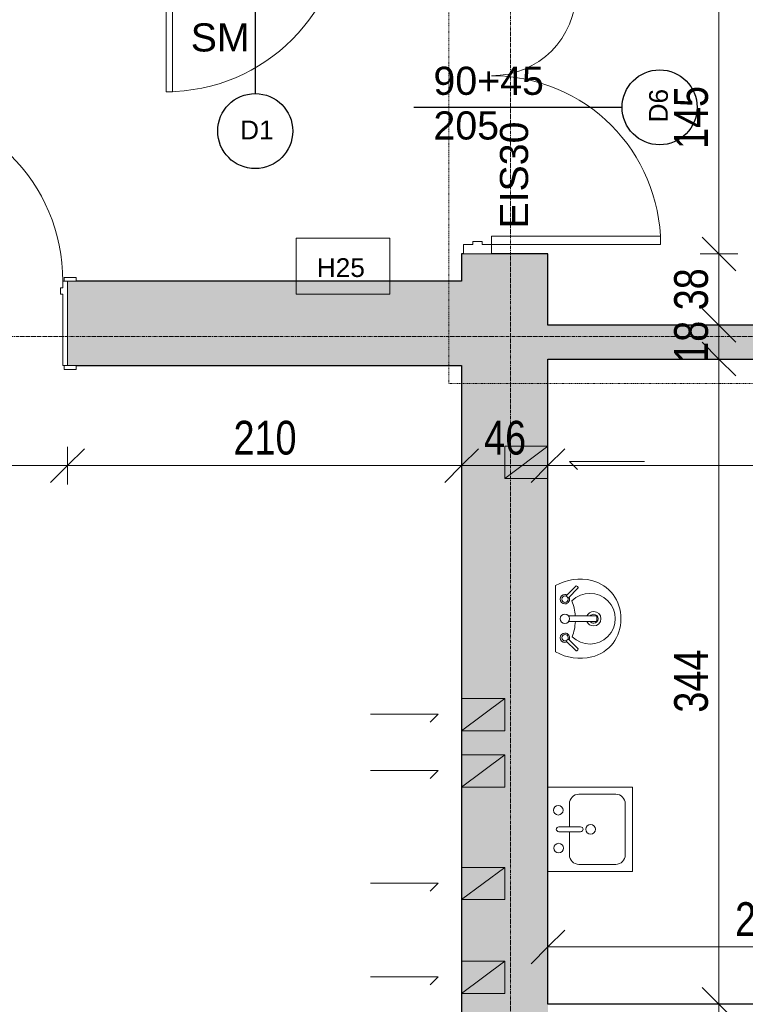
# Model space of a CAD drawing. Header units: centimetres. Extents: x 14785 to 19989, y -11124 to -8451.
# Tile 10 of 26: x 15958 to 16345, y -9962 to -9437. Entities that reach past the tile are written whole.
import ezdxf

# ---------------------------------------------------------------- set-up
doc = ezdxf.new("R2010")
doc.units = ezdxf.units.CM
doc.header["$XCLIPFRAME"] = 2
for name, pattern in [('Aligning Line 1_8_', [0.635, 0.3175, -0.3175]), ('Linia siatki', [0.9925, 0.47, -0.2175, 0.0875, -0.2175]), ('Linia wyrównania', [0.32004, 0.16002, -0.16002])]:
    doc.linetypes.add(name, pattern=pattern)
for name, color, linetype, lineweight in [('A-ANNO-DIMS', 211, 'Continuous', 9), ('A-ANNO-DIMS-100', 211, 'Continuous', 9), ('A-DETL', 90, 'Continuous', 9), ('A-DETL-MEDM', 33, 'Continuous', 25), ('A-DETL-THIN', 151, 'Continuous', 9), ('A-DOOR', 31, 'Continuous', 9), ('A-DOOR-FRAM', 31, 'Continuous', 18), ('A-WALL', 113, 'Continuous', 9), ('A-WALL-PATT', 111, 'Continuous', 25), ('G-ANNO-REFR', 1, 'Linia wyrównania', 9), ('G-ANNO-TEXT', 231, 'Continuous', 9), ('I-WALL', 2, 'Continuous', 9), ('P-SANR-FIXT', 6, 'Continuous', 9), ('S-GRID', 1, 'Continuous', 9)]:
    doc.layers.add(name, color=color, linetype=linetype, lineweight=lineweight)
doc.styles.add('Arial_2', font='arial.ttf', dxfattribs={"height": 10})
doc.styles.add('Arial_3', font='arial.ttf', dxfattribs={"height": 15})
doc.styles.add('Arial_4', font='arial.ttf', dxfattribs={"width": 0.8, "height": 18})
doc.dimstyles.new('Przekątna_-_1_8_mm_Arial', dxfattribs={"dimscale": 30.48, "dimtxt": 18.364669, "dimasz": 0.590551, "dimexe": 0.328084, "dimexo": 0.0625, "dimgap": 0.016404, "dimtad": 1, "dimdec": 0, "dimdsep": 46, "dimtxsty": 'Arial_4', "dimblk1": 'OBLIQUE', "dimblk2": 'OBLIQUE', "dimsah": 1, "dimcen": 0.09, "dimazin": 0, "dimtfac": 1, "dimtdec": 4, "dimtix": 1, "dimtmove": 0, "dimatfit": 3, "dimfxl": 0.328084, "dimfxlon": 1, "dimtvp": 1, "dimtolj": 1, "dimtzin": 0, "dimarcsym": 2})
picture_1 = doc.add_image_def('image1.png', size_in_pixel=(425, 587))

# ---------------------------------------------------------------- blocks, each defined once
blk = doc.blocks.new('wewnetrzne dwupanelowe - 900 x 2100mm-456959-4_Poziom piętra')
at = {"layer": 'A-DOOR'}
for p, q in [((-54.635, 24.8175), (-48.135, 24.8175)), ((-54.635, 22.8175), (-54.635, 24.8175)), ((-48.135, 22.8175), (-54.635, 22.8175)), ((-48.135, 24.8175), (-48.135, 22.8175)), ((48.135, 24.8175), (54.635, 24.8175)), ((48.135, 22.8175), (48.135, 24.8175)), ((54.635, 22.8175), (48.135, 22.8175)), ((54.635, 24.8175), (54.635, 22.8175)), ((-54.635, -22.1825), (-48.135, -22.1825)), ((-54.635, -24.1825), (-54.635, -22.1825)), ((-48.135, -24.1825), (-54.635, -24.1825)), ((-48.135, -22.1825), (-48.135, -24.1825)), ((48.135, -22.1825), (54.635, -22.1825)), ((48.135, -24.1825), (48.135, -22.1825)), ((54.635, -24.1825), (48.135, -24.1825)), ((54.635, -22.1825), (54.635, -24.1825))]:
    blk.add_line(p, q, dxfattribs=at)
at = {"layer": 'A-DOOR', "lineweight": 18}
for p, q in [((44, -22.1825), (47.5, -22.1825)), ((44, -117.1825), (44, -22.1825)), ((47.5, -22.1825), (47.5, -117.1825)), ((47.5, -117.1825), (44, -117.1825))]:
    blk.add_line(p, q, dxfattribs=at)
at = {"layer": 'A-DOOR'}
blk.add_arc((47.5, -22.1825), 95, 180, 270, dxfattribs=at)
at = {"layer": 'A-DOOR-FRAM'}
for p, q in [((-50, 22.8175), (-47.5, 22.8175)), ((-50, -22.1825), (-50, 22.8175)), ((-47.5, 22.8175), (-47.5, -15.19)), ((47.5, 22.8175), (50, 22.8175)), ((47.5, -15.19), (47.5, 22.8175)), ((50, 22.8175), (50, -22.1825)), ((-47.5, -15.19), (-46.23, -15.19)), ((-46.23, -15.19), (-46.23, -18.6825)), ((46.23, -15.19), (47.5, -15.19)), ((46.23, -18.6825), (46.23, -15.19)), ((-47.5, -18.6825), (-47.5, -22.1825)), ((-46.23, -18.6825), (-47.5, -18.6825)), ((47.5, -18.6825), (46.23, -18.6825)), ((47.5, -22.1825), (47.5, -18.6825)), ((-47.5, -22.1825), (-50, -22.1825)), ((50, -22.1825), (47.5, -22.1825))]:
    blk.add_line(p, q, dxfattribs=at)
blk = doc.blocks.new('Lavabo mural - 05 - 440mm x 350mm-346807-4_Poziom piętra')
at = {"layer": 'P-SANR-FIXT'}
for p, q in [((17.65, 0), (-17.65, 0)), ((-17.19, -11.05), (-11.74, -5.6)), ((-16.1, -12.14), (-10.65, -6.69)), ((-1.5, -21.49), (-1.5, -7.07)), ((1.5, -21.49), (1.5, -7.07)), ((16.41, -12.14), (10.96, -6.69)), ((17.5, -11.05), (12.05, -5.6))]:
    blk.add_line(p, q, dxfattribs=at)
for centre, radius, start, end in [((5.33, -13.08), 26.44, 150.3649, 193.6351), ((-5.33, -13.08), 26.44, 346.3649, 29.6351), ((-10.13, -5.07), 2.5, 0, 180), ((-10.13, -5.07), 2.5, 180, 207.0533), ((-10.13, -5.07), 1.7, 360, 180), ((-10.13, -5.07), 1.7, 180, 198.0596), ((-10.13, -5.07), 1.7, 198.0596, 360), ((-10.13, -5.07), 2.5, 242.9467, 0), ((0, -5.07), 2.5, 0, 180), ((0, -5.07), 2.5, 180, 0), ((10.43, -5.07), 2.5, 360, 180), ((10.43, -5.07), 2.5, 180, 297.0533), ((10.43, -5.07), 1.7, 0, 180), ((10.43, -5.07), 1.7, 180, 0), ((10.43, -5.07), 2.5, 332.9467, 360), ((0, -18.36), 13.5, 135.4629, 45.0556), ((-0.16, 16.03), 26.66, 249.1986, 267.1093), ((-0.16, 16.03), 26.66, 273.5606, 291.3199), ((-0.59, -14.51), 20.35, 193.6351, 271.6558), ((0, -20.36), 3.86, 112.8828, 180), ((0, -20.36), 3.86, 180, 360), ((0, -20.36), 2.35, 129.6826, 180), ((0, -20.36), 2.35, 180, 360), ((0.59, -14.51), 20.35, 268.3442, 346.3649), ((0, -20.36), 3.86, 360, 67.1178), ((0, -20.36), 2.35, 360, 50.3185)]:
    blk.add_arc(centre, radius, start, end, dxfattribs=at)
for centre, major_axis, ratio, start_param, end_param in [((-16.65, -11.59), (-0.545, 0.545), 0.274309, 0, 3.141593), ((16.95, -11.59), (0.545, 0.545), 0.274309, 3.141593, 6.283185), ((0, -21.49), (-1.5, 0), 0.428525, 0, 3.141593)]:
    blk.add_ellipse(centre, major_axis=major_axis, ratio=ratio, start_param=start_param, end_param=end_param, dxfattribs=at)
blk = doc.blocks.new('Drzwi-korytarz-niesymetryczne-wpuszczane - 1350 x 2000mm-590928-4_Poziom piętra')
at = {"layer": 'A-DOOR', "lineweight": 18}
for p, q in [((-63, 6.365), (-67.5, 6.365)), ((-67.5, 6.365), (-67.5, -83.635)), ((-63, -83.635), (-63, 6.365)), ((63, 6.365), (67.5, 6.365)), ((63, -38.635), (63, 6.365)), ((67.5, 6.365), (67.5, -38.635)), ((67.5, -38.635), (63, -38.635)), ((-67.5, -83.635), (-63, -83.635))]:
    blk.add_line(p, q, dxfattribs=at)
at = {"layer": 'A-DOOR'}
for centre, radius, start, end in [((-67.5, 6.365), 90, 270, 360), ((67.5, 6.365), 45, 180, 270)]:
    blk.add_arc(centre, radius, start, end, dxfattribs=at)
at = {"layer": 'A-DOOR-FRAM'}
for p, q in [((-72.5, 21.365), (-67.5, 21.365)), ((-72.5, 6.365), (-72.5, 21.365)), ((-67.5, 21.365), (-67.5, 16.44375)), ((67.5, 21.365), (72.5, 21.365)), ((67.5, 16.44375), (67.5, 21.365)), ((72.5, 21.365), (72.5, 6.365)), ((-67.5, 16.44375), (-65.9125, 16.44375)), ((-65.9125, 16.44375), (-65.9125, 11.34125)), ((65.9125, 16.44375), (67.5, 16.44375)), ((65.9125, 11.34125), (65.9125, 16.44375)), ((-67.5, 11.34125), (-67.5, 6.365)), ((-65.9125, 11.34125), (-67.5, 11.34125)), ((67.5, 11.34125), (65.9125, 11.34125)), ((67.5, 6.365), (67.5, 11.34125)), ((-67.5, 6.365), (-72.5, 6.365)), ((72.5, 6.365), (67.5, 6.365))]:
    blk.add_line(p, q, dxfattribs=at)
blk = doc.blocks.new('wewnetrzne dwupanelowe - 900 x 2100mm 3 dodemontażu-608771-4_Poziom piętra')
at = {"layer": 'A-DOOR', "lineweight": 18}
for p, q in [((47.5, 102.1825), (44, 102.1825)), ((44, 102.1825), (44, 7.1825)), ((47.5, 7.1825), (47.5, 102.1825)), ((44, 7.1825), (47.5, 7.1825))]:
    blk.add_line(p, q, dxfattribs=at)
at = {"layer": 'A-DOOR'}
for p, q in [((-48.135, 9.1825), (-54.635, 9.1825)), ((-54.635, 9.1825), (-54.635, 7.1825)), ((-54.635, 7.1825), (-48.135, 7.1825)), ((-48.135, 7.1825), (-48.135, 9.1825)), ((54.635, 9.1825), (48.135, 9.1825)), ((48.135, 9.1825), (48.135, 7.1825)), ((48.135, 7.1825), (54.635, 7.1825)), ((54.635, 7.1825), (54.635, 9.1825)), ((-48.135, -7.8175), (-54.635, -7.8175)), ((-54.635, -7.8175), (-54.635, -9.8175)), ((-54.635, -9.8175), (-48.135, -9.8175)), ((-48.135, -9.8175), (-48.135, -7.8175)), ((54.635, -7.8175), (48.135, -7.8175)), ((48.135, -7.8175), (48.135, -9.8175)), ((48.135, -9.8175), (54.635, -9.8175)), ((54.635, -9.8175), (54.635, -7.8175))]:
    blk.add_line(p, q, dxfattribs=at)
blk.add_arc((47.5, 7.1825), 95, 90, 180, dxfattribs=at)
at = {"layer": 'A-DOOR-FRAM'}
for p, q in [((-47.5, 7.1825), (-50, 7.1825)), ((-50, 7.1825), (-50, -7.8175)), ((-47.5, 3.6825), (-47.5, 7.1825)), ((47.5, 7.1825), (47.5, 3.6825)), ((50, 7.1825), (47.5, 7.1825)), ((50, -7.8175), (50, 7.1825)), ((-46.23, 3.6825), (-47.5, 3.6825)), ((-47.5, -7.8175), (-47.5, 0.19)), ((-47.5, 0.19), (-46.23, 0.19)), ((-46.23, 0.19), (-46.23, 3.6825)), ((47.5, 3.6825), (46.23, 3.6825)), ((46.23, 3.6825), (46.23, 0.19)), ((46.23, 0.19), (47.5, 0.19)), ((47.5, 0.19), (47.5, -7.8175)), ((-50, -7.8175), (-47.5, -7.8175)), ((47.5, -7.8175), (50, -7.8175))]:
    blk.add_line(p, q, dxfattribs=at)
blk = doc.blocks.new('Zlew kuchenny - typu wyspowego - 450 x 450mm-548266-4_Poziom piętra')
at = {"layer": 'P-SANR-FIXT'}
for p, q in [((-20.93, 22.73), (-20.93, -22.27)), ((24.07, -22.27), (24.07, 22.73)), ((0.3, 17.02), (0.3, 5.31)), ((2.84, 17.02), (2.84, 5.31)), ((0.3, 11.3), (-12.04, 11.3)), ((15.18, 11.3), (2.84, 11.3)), ((-17.12, 6.22), (-17.12, -13.38)), ((20.26, -13.38), (20.26, 6.22)), ((-12.04, -18.46), (15.18, -18.46)), ((-20.93, -22.27), (24.07, -22.27))]:
    blk.add_line(p, q, dxfattribs=at)
for centre, radius, start, end in [((-8.43, 17.02), 2.54, 360, 180), ((-8.43, 17.02), 2.54, 180, 360), ((1.57, 17.02), 1.27, 360, 180), ((11.73, 17.23), 2.54, 360, 180), ((11.73, 17.23), 2.54, 180, 0), ((-12.04, 6.22), 5.08, 90, 180), ((15.18, 6.22), 5.08, 360, 90), ((1.57, 5.31), 1.27, 180, 0), ((1.57, 0), 2.54, 360, 180), ((1.57, 0), 2.54, 180, 0), ((-12.04, -13.38), 5.08, 180, 270), ((15.18, -13.38), 5.08, 270, 0)]:
    blk.add_arc(centre, radius, start, end, dxfattribs=at)
blk = doc.blocks.new('DIMBLOCK142-4_Poziom piętra')
at = {"layer": 'A-ANNO-DIMS-100'}
for p, q in [((15883.62, -9674.52), (15883.62, -9664.52)), ((15883.62, -9674.52), (15892.62, -9665.52)), ((15983.62, -9674.52), (15983.62, -9664.52)), ((15983.62, -9674.52), (15992.62, -9665.52)), ((15883.62, -9674.52), (15874.62, -9683.52)), ((15883.62, -9674.52), (15983.62, -9674.52)), ((15883.62, -9674.52), (15883.62, -9684.52)), ((15983.62, -9674.52), (15974.62, -9683.52)), ((15983.62, -9674.52), (15983.62, -9684.52))]:
    blk.add_line(p, q, dxfattribs=at)
at = {"layer": 'A-ANNO-DIMS-100', "color": 0, "insert": (15917.09, -9650.65), "char_height": 18, "width": 39.6677, "attachment_point": 1, "line_spacing_factor": 0.941778, "style": 'Arial_4'}
blk.add_mtext('100', dxfattribs=at)
blk = doc.blocks.new('_Oblique')
at = {"color": 0, "linetype": 'ByBlock', "lineweight": -2}
blk.add_line((-0.5, -0.5), (0.5, 0.5), dxfattribs=at)
blk = doc.blocks.new('DIMBLOCK143-4_Poziom piętra')
at = {"layer": 'A-ANNO-DIMS-100'}
for p, q in [((15983.62, -9674.52), (15983.62, -9664.52)), ((15983.62, -9674.52), (15992.62, -9665.52)), ((16193.62, -9674.52), (16193.62, -9664.52)), ((16193.62, -9674.52), (16202.62, -9665.52)), ((15983.62, -9674.52), (15974.62, -9683.52)), ((15983.62, -9674.52), (16193.62, -9674.52)), ((15983.62, -9674.52), (15983.62, -9684.52)), ((16193.62, -9674.52), (16184.62, -9683.52)), ((16193.62, -9674.52), (16193.62, -9684.52))]:
    blk.add_line(p, q, dxfattribs=at)
at = {"layer": 'A-ANNO-DIMS-100', "color": 0, "insert": (16072.09, -9650.65), "char_height": 18, "width": 39.6677, "attachment_point": 1, "line_spacing_factor": 0.941778, "style": 'Arial_4'}
blk.add_mtext('210', dxfattribs=at)
blk = doc.blocks.new('DIMBLOCK144-4_Poziom piętra')
at = {"layer": 'A-ANNO-DIMS-100'}
for p, q in [((16193.62, -9674.52), (16193.62, -9664.52)), ((16193.62, -9674.52), (16202.62, -9665.52)), ((16239.62, -9674.52), (16239.62, -9664.52)), ((16239.62, -9674.52), (16248.62, -9665.52)), ((16193.62, -9674.52), (16184.62, -9683.52)), ((16193.62, -9674.52), (16239.62, -9674.52)), ((16193.62, -9674.52), (16193.62, -9684.52)), ((16239.62, -9674.52), (16230.62, -9683.52)), ((16239.62, -9674.52), (16239.62, -9684.52))]:
    blk.add_line(p, q, dxfattribs=at)
at = {"layer": 'A-ANNO-DIMS-100', "color": 0, "insert": (16205.6, -9650.65), "char_height": 18, "width": 26.4451, "attachment_point": 1, "line_spacing_factor": 0.941778, "style": 'Arial_4'}
blk.add_mtext('46', dxfattribs=at)
blk = doc.blocks.new('DIMBLOCK145-4_Poziom piętra')
at = {"layer": 'A-ANNO-DIMS-100'}
for p, q in [((16239.62, -9674.52), (16239.62, -9664.52)), ((16239.62, -9674.52), (16248.62, -9665.52)), ((16559.12, -9674.52), (16559.12, -9664.52)), ((16559.12, -9674.52), (16568.12, -9665.52)), ((16239.62, -9674.52), (16230.62, -9683.52)), ((16239.62, -9674.52), (16559.12, -9674.52)), ((16239.62, -9674.52), (16239.62, -9684.52)), ((16559.12, -9674.52), (16550.12, -9683.52)), ((16559.12, -9674.52), (16559.12, -9684.52))]:
    blk.add_line(p, q, dxfattribs=at)
at = {"layer": 'A-ANNO-DIMS-100', "color": 0, "insert": (16382.84, -9650.65), "char_height": 18, "width": 39.6677, "attachment_point": 1, "line_spacing_factor": 0.941778, "style": 'Arial_4'}
blk.add_mtext('320', dxfattribs=at)
blk = doc.blocks.new('DIMBLOCK187-4_Poziom piętra')
at = {"layer": 'A-ANNO-DIMS-100'}
for p, q in [((16239.62, -9931.16), (16239.62, -9921.16)), ((16239.62, -9931.16), (16248.62, -9922.16)), ((16472.12, -9931.16), (16472.12, -9921.16)), ((16472.12, -9931.16), (16481.12, -9922.16)), ((16239.62, -9931.16), (16230.62, -9940.16)), ((16239.62, -9931.16), (16472.12, -9931.16)), ((16239.62, -9931.16), (16239.62, -9941.16)), ((16472.12, -9931.16), (16463.12, -9940.16)), ((16472.12, -9931.16), (16472.12, -9941.16))]:
    blk.add_line(p, q, dxfattribs=at)
at = {"layer": 'A-ANNO-DIMS-100', "color": 0, "insert": (16339.34, -9907.29), "char_height": 18, "width": 39.6677, "attachment_point": 1, "line_spacing_factor": 0.941778, "style": 'Arial_4'}
blk.add_mtext('233', dxfattribs=at)
blk = doc.blocks.new('DIMBLOCK198-4_Poziom piętra')
at = {"layer": 'A-ANNO-DIMS-100'}
for p, q in [((16330.74, -9961.71), (16321.74, -9952.71)), ((16330.74, -9961.71), (16320.74, -9961.71)), ((16330.74, -10017.71), (16330.74, -9961.71)), ((16330.74, -9961.71), (16339.74, -9970.71)), ((16330.74, -9961.71), (16340.74, -9961.71)), ((16330.74, -10017.71), (16321.74, -10008.71)), ((16330.74, -10017.71), (16320.74, -10017.71)), ((16330.74, -10017.71), (16339.74, -10026.71)), ((16330.74, -10017.71), (16340.74, -10017.71))]:
    blk.add_line(p, q, dxfattribs=at)
at = {"layer": 'A-ANNO-DIMS-100', "color": 0, "insert": (16306.87, -10000.73), "char_height": 18, "width": 26.4451, "attachment_point": 1, "rotation": 90, "line_spacing_factor": 0.941778, "style": 'Arial_4'}
blk.add_mtext('56', dxfattribs=at)
blk = doc.blocks.new('DIMBLOCK199-4_Poziom piętra')
at = {"layer": 'A-ANNO-DIMS-100'}
for p, q in [((16330.74, -9617.71), (16321.74, -9608.71)), ((16330.74, -9617.71), (16320.74, -9617.71)), ((16330.74, -9961.71), (16330.74, -9617.71)), ((16330.74, -9617.71), (16339.74, -9626.71)), ((16330.74, -9617.71), (16340.74, -9617.71)), ((16330.74, -9961.71), (16321.74, -9952.71)), ((16330.74, -9961.71), (16320.74, -9961.71)), ((16330.74, -9961.71), (16339.74, -9970.71)), ((16330.74, -9961.71), (16340.74, -9961.71))]:
    blk.add_line(p, q, dxfattribs=at)
at = {"layer": 'A-ANNO-DIMS-100', "color": 0, "insert": (16306.87, -9806.24), "char_height": 18, "width": 39.6677, "attachment_point": 1, "rotation": 90, "line_spacing_factor": 0.941778, "style": 'Arial_4'}
blk.add_mtext('344', dxfattribs=at)
blk = doc.blocks.new('DIMBLOCK200-4_Poziom piętra')
at = {"layer": 'A-ANNO-DIMS-100'}
for p, q in [((16330.74, -9599.71), (16321.74, -9590.71)), ((16330.74, -9599.71), (16320.74, -9599.71)), ((16330.74, -9617.71), (16330.74, -9599.71)), ((16330.74, -9599.71), (16339.74, -9608.71)), ((16330.74, -9599.71), (16340.74, -9599.71)), ((16330.74, -9617.71), (16321.74, -9608.71)), ((16330.74, -9617.71), (16320.74, -9617.71)), ((16330.74, -9617.71), (16339.74, -9626.71)), ((16330.74, -9617.71), (16340.74, -9617.71))]:
    blk.add_line(p, q, dxfattribs=at)
at = {"layer": 'A-ANNO-DIMS-100', "color": 0, "insert": (16306.87, -9619.73), "char_height": 18, "width": 26.4451, "attachment_point": 1, "rotation": 90, "line_spacing_factor": 0.941778, "style": 'Arial_4'}
blk.add_mtext('18', dxfattribs=at)
blk = doc.blocks.new('DIMBLOCK201-4_Poziom piętra')
at = {"layer": 'A-ANNO-DIMS-100'}
for p, q in [((16330.74, -9561.71), (16321.74, -9552.71)), ((16330.74, -9561.71), (16320.74, -9561.71)), ((16330.74, -9599.71), (16330.74, -9561.71)), ((16330.74, -9561.71), (16339.74, -9570.71)), ((16330.74, -9561.71), (16340.74, -9561.71)), ((16330.74, -9599.71), (16321.74, -9590.71)), ((16330.74, -9599.71), (16320.74, -9599.71)), ((16330.74, -9599.71), (16339.74, -9608.71)), ((16330.74, -9599.71), (16340.74, -9599.71))]:
    blk.add_line(p, q, dxfattribs=at)
at = {"layer": 'A-ANNO-DIMS-100', "color": 0, "insert": (16306.87, -9591.73), "char_height": 18, "width": 26.4451, "attachment_point": 1, "rotation": 90, "line_spacing_factor": 0.941778, "style": 'Arial_4'}
blk.add_mtext('38', dxfattribs=at)
blk = doc.blocks.new('DIMBLOCK202-4_Poziom piętra')
at = {"layer": 'A-ANNO-DIMS-100'}
for p, q in [((16330.74, -9416.71), (16321.74, -9407.71)), ((16330.74, -9416.71), (16320.74, -9416.71)), ((16330.74, -9561.71), (16330.74, -9416.71)), ((16330.74, -9416.71), (16339.74, -9425.71)), ((16330.74, -9416.71), (16340.74, -9416.71)), ((16330.74, -9561.71), (16321.74, -9552.71)), ((16330.74, -9561.71), (16320.74, -9561.71)), ((16330.74, -9561.71), (16339.74, -9570.71)), ((16330.74, -9561.71), (16340.74, -9561.71))]:
    blk.add_line(p, q, dxfattribs=at)
at = {"layer": 'A-ANNO-DIMS-100', "color": 0, "insert": (16306.87, -9505.74), "char_height": 18, "width": 39.6677, "attachment_point": 1, "rotation": 90, "line_spacing_factor": 0.941778, "style": 'Arial_4'}
blk.add_mtext('145', dxfattribs=at)

msp = doc.modelspace()

# ---------------------------------------------------------------- hatches: boundary and pattern name
at = {"layer": 'A-WALL-PATT', "lineweight": 9}
h = msp.add_hatch(color=256, dxfattribs=at)
h.paths.add_polyline_path([(16239.62, -10415.71), (16239.62, -9561.71), (16193.62, -9561.71), (16193.62, -10415.71), (16204.7, -10415.71)])
h.paths.add_polyline_path([(16204.65, -9416.71), (16239.62, -9416.71), (16239.62, -8812.71), (16193.62, -8812.71), (16193.62, -9029.08), (16194.26, -9029.08), (16194.26, -9031.08), (16193.62, -9031.08), (16193.62, -9043.08), (16194.26, -9043.08), (16194.26, -9045.08), (16193.62, -9045.08), (16193.62, -9416.71), (16199.54, -9416.71)])
h = msp.add_hatch(color=256, dxfattribs=at)
h.paths.add_polyline_path([(16083.03, -9621.21), (16193.62, -9621.21), (16193.62, -9576.21), (15983.62, -9576.21), (15983.62, -9621.21), (15988.26, -9621.21)])
h.paths.add_polyline_path([(15883.62, -9621.21), (15883.62, -9576.21), (15508.62, -9576.21), (15508.62, -9621.21), (15878.99, -9621.21)])
h.paths.add_polyline_path([(15188.62, -9621.21), (15408.62, -9621.21), (15408.62, -9576.21), (15188.62, -9576.21), (15188.62, -9583.21)])
h = msp.add_hatch(color=256, dxfattribs=at)
h.paths.add_polyline_path([(16731.95, -9617.71), (16794.62, -9617.71), (16794.62, -9599.71), (16659.12, -9599.71), (16659.12, -9617.71), (16663.76, -9617.71)])
h.paths.add_polyline_path([(16559.12, -9617.71), (16559.12, -9599.71), (16239.62, -9599.71), (16239.62, -9617.71), (16554.49, -9617.71)])

# ---------------------------------------------------------------- linework, layer by layer
at = {"layer": 'A-DETL', "linetype": 'Aligning Line 1_8_', "lineweight": 18}
for p, q in [((16186.84, -9343.21), (16186.84, -9630.76)), ((16186.84, -9630.76), (16850.55, -9630.76))]:
    msp.add_line(p, q, dxfattribs=at)
at = {"layer": 'A-DETL', "lineweight": 18}
for p, q in [((16239.62, -9664.21), (16216.62, -9664.21)), ((16216.62, -9664.21), (16216.62, -9681.42)), ((16239.62, -9664.21), (16216.62, -9681.42)), ((16239.62, -9681.42), (16239.62, -9664.21)), ((16251.13, -9672.37), (16291.13, -9672.37)), ((16251.13, -9672.37), (16255.37, -9676.61)), ((16216.62, -9681.42), (16239.62, -9681.42)), ((16239.62, -9681.42), (16216.62, -9681.42)), ((16216.62, -9798.71), (16193.62, -9798.71)), ((16193.62, -9798.71), (16193.62, -9815.92)), ((16216.62, -9798.71), (16193.62, -9815.92)), ((16216.62, -9815.92), (16216.62, -9798.71)), ((16145.04, -9807.1), (16181.04, -9807.1)), ((16181.04, -9807.1), (16176.8, -9811.35)), ((16193.62, -9815.92), (16216.62, -9815.92)), ((16216.62, -9815.92), (16193.62, -9815.92)), ((16216.62, -9828.71), (16193.62, -9828.71)), ((16193.62, -9828.71), (16193.62, -9845.92)), ((16216.62, -9828.71), (16193.62, -9845.92)), ((16216.62, -9845.92), (16216.62, -9828.71)), ((16145.04, -9837.1), (16181.04, -9837.1)), ((16181.04, -9837.1), (16176.8, -9841.35)), ((16193.62, -9845.92), (16216.62, -9845.92)), ((16216.62, -9845.92), (16193.62, -9845.92)), ((16216.62, -9888.71), (16193.62, -9888.71)), ((16193.62, -9888.71), (16193.62, -9905.92)), ((16216.62, -9888.71), (16193.62, -9905.92)), ((16216.62, -9905.92), (16216.62, -9888.71)), ((16145.04, -9897.1), (16181.04, -9897.1)), ((16181.04, -9897.1), (16176.8, -9901.35)), ((16193.62, -9905.92), (16216.62, -9905.92)), ((16216.62, -9905.92), (16193.62, -9905.92)), ((16216.62, -9938.71), (16193.62, -9938.71)), ((16193.62, -9938.71), (16193.62, -9955.92)), ((16216.62, -9938.71), (16193.62, -9955.92)), ((16216.62, -9955.92), (16216.62, -9938.71)), ((16145.04, -9947.1), (16181.04, -9947.1)), ((16181.04, -9947.1), (16176.8, -9951.35)), ((16193.62, -9955.92), (16216.62, -9955.92)), ((16216.62, -9955.92), (16193.62, -9955.92))]:
    msp.add_line(p, q, dxfattribs=at)
at = {"layer": 'A-DETL-MEDM'}
for p, q in [((16083.62, -9365.21), (16083.62, -9476.21)), ((16168.12, -9483.54), (16279.12, -9483.54))]:
    msp.add_line(p, q, dxfattribs=at)
for centre in [(16299.12, -9483.54), (16083.62, -9496.21)]:
    msp.add_circle(centre, 20, dxfattribs=at)
at = {"layer": 'A-DETL-THIN'}
for p, q in [((16105.36, -9553.21), (16155.36, -9553.21)), ((16105.36, -9583.21), (16105.36, -9553.21)), ((16155.36, -9553.21), (16155.36, -9583.21)), ((16155.36, -9583.21), (16105.36, -9583.21))]:
    msp.add_line(p, q, dxfattribs=at)
at = {"layer": 'A-WALL', "lineweight": 25}
for p, q in [((16194.62, -9561.71), (16193.62, -9561.71)), ((16193.62, -9561.71), (16193.62, -9576.21)), ((16239.62, -9561.71), (16209.62, -9561.71)), ((16239.62, -9599.71), (16239.62, -9561.71)), ((16193.62, -9576.21), (15988.26, -9576.21)), ((16554.49, -9599.71), (16239.62, -9599.71)), ((15988.26, -9621.21), (16193.62, -9621.21)), ((16193.62, -9621.21), (16193.62, -10350.71)), ((16239.62, -9617.71), (16554.49, -9617.71)), ((16239.62, -9961.71), (16239.62, -9617.71))]:
    msp.add_line(p, q, dxfattribs=at)
at = {"layer": 'I-WALL', "lineweight": 25}
msp.add_line((16467.49, -9961.71), (16239.62, -9961.71), dxfattribs=at)
at = {"layer": 'S-GRID', "linetype": 'Linia siatki'}
for p, q in [((16219.62, -8451.11), (16219.62, -11063.66)), ((14793.33, -9605.71), (18286.21, -9605.71))]:
    msp.add_line(p, q, dxfattribs=at)

# ---------------------------------------------------------------- block references
at = {"layer": 'A-DOOR'}
for name, p, rotation in [('wewnetrzne dwupanelowe - 900 x 2100mm 3 dodemontażu-608771-4_Poziom piętra', (16083.62, -9373.03), 180), ('Drzwi-korytarz-niesymetryczne-wpuszczane - 1350 x 2000mm-590928-4_Poziom piętra', (16215.99, -9489.21), 89.99999999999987), ('wewnetrzne dwupanelowe - 900 x 2100mm-456959-4_Poziom piętra', (15933.62, -9598.4), 180)]:
    msp.add_blockref(name, p, dxfattribs=dict(at, rotation=rotation))
at = {"layer": 'P-SANR-FIXT'}
for name, p, rotation in [('Lavabo mural - 05 - 440mm x 350mm-346807-4_Poziom piętra', (16243.62, -9756.17), 90.00000000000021), ('Zlew kuchenny - typu wyspowego - 450 x 450mm-548266-4_Poziom piętra', (16262.36, -9869.99), 89.99999999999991)]:
    msp.add_blockref(name, p, dxfattribs=dict(at, rotation=rotation))

# ---------------------------------------------------------------- texts
at = {"layer": 'G-ANNO-TEXT', "color": 7, "attachment_point": 1}
for s, insert, char_height, width, rotation, style in [('\\fArial|b0|i0|c238|p34|; ', (16066.04, -9437.23), 15, 7.2152, 90, 'Arial_3'), ('D6', (16293.39, -9491.53), 10, 21.6456, 89.4462, 'Arial_2')]:
    msp.add_mtext(s, dxfattribs=dict(at, insert=insert, char_height=char_height, width=width, rotation=rotation, style=style))
for s, insert, char_height, width, style in [('SM', (16049.25, -9438.77), 15, 38.481, 'Arial_3'), ('90+45', (16178.6, -9461.89), 15, 72.9536, 'Arial_3'), ('205', (16178.6, -9485.7), 15, 43.2911, 'Arial_3'), ('D1', (16075.57, -9490.58), 10, 21.6456, 'Arial_2'), ('H25', (16116.43, -9563.98), 10, 30.4641, 'Arial_2')]:
    msp.add_mtext(s, dxfattribs=dict(at, insert=insert, char_height=char_height, width=width, style=style))
at = {"layer": 'G-ANNO-TEXT', "color": 1, "insert": (16214.04, -9548.21), "char_height": 15, "width": 69.7468, "attachment_point": 1, "rotation": 90, "style": 'Arial_3'}
msp.add_mtext('EIS30', dxfattribs=at)

# ---------------------------------------------------------------- dimensions: what is measured, and where the dimension line sits
at = {"layer": 'A-ANNO-DIMS'}
for base, p1, p2, override, picture, middle in [((16330.74, -9416.71), (16320.74, -9561.71), (16320.74, -9416.71), {"dimpost": '<>', "dimfxl": 145}, 'DIMBLOCK202-4_Poziom piętra', (16321.05, -9489.21)), ((16330.74, -9561.71), (16320.74, -9599.71), (16320.74, -9561.71), {"dimpost": '<>', "dimfxl": 38}, 'DIMBLOCK201-4_Poziom piętra', (16321.04, -9580.71)), ((16330.74, -9599.71), (16320.74, -9617.71), (16320.74, -9599.71), {"dimpost": '<>', "dimfxl": 18}, 'DIMBLOCK200-4_Poziom piętra', (16321.05, -9608.71)), ((16330.74, -9617.71), (16320.74, -9961.71), (16320.74, -9617.71), {"dimpost": '<>', "dimfxl": 344}, 'DIMBLOCK199-4_Poziom piętra', (16321.04, -9789.71)), ((16330.74, -9961.71), (16320.74, -10017.71), (16320.74, -9961.71), {"dimpost": '<>', "dimfxl": 56}, 'DIMBLOCK198-4_Poziom piętra', (16321.05, -9989.71))]:
    dim = msp.add_linear_dim(base=base, p1=p1, p2=p2, angle=90, dimstyle='Przekątna_-_1_8_mm_Arial', override=override, dxfattribs=at)
    dim.commit()
    dim.dimension.update_dxf_attribs({"geometry": picture, "text_midpoint": middle})
for base, p1, p2, override, picture, middle in [((15983.62, -9674.52), (15883.62, -9664.52), (15983.62, -9664.52), {"dimpost": '<>', "dimfxl": 100}, 'DIMBLOCK142-4_Poziom piętra', (15933.62, -9664.83)), ((16193.62, -9674.52), (15983.62, -9664.52), (16193.62, -9664.52), {"dimpost": '<>', "dimfxl": 210}, 'DIMBLOCK143-4_Poziom piętra', (16088.62, -9664.83)), ((16239.62, -9674.52), (16193.62, -9664.52), (16239.62, -9664.52), {"dimpost": '<>', "dimfxl": 46}, 'DIMBLOCK144-4_Poziom piętra', (16216.62, -9664.83)), ((16559.12255481, -9674.52174831), (16239.62255481, -9664.52174831), (16559.12255481, -9664.52174831), {"dimpost": '<>', "dimfxl": 319.5}, 'DIMBLOCK145-4_Poziom piętra', (16399.37255481, -9664.82529532)), ((16472.12255481, -9931.16202803), (16239.62255481, -9921.16202803), (16472.12255481, -9941.16202803), {"dimpost": '<>', "dimfxl": 233.35863}, 'DIMBLOCK187-4_Poziom piętra', (16355.87255481, -9921.46557504))]:
    dim = msp.add_linear_dim(base=base, p1=p1, p2=p2, dimstyle='Przekątna_-_1_8_mm_Arial', override=override, dxfattribs=at)
    dim.commit()
    dim.dimension.update_dxf_attribs({"geometry": picture, "text_midpoint": middle})

# ---------------------------------------------------------------- pictures from other files: only their frames are drawn
at = {"layer": 'G-ANNO-REFR'}
image = msp.add_image(picture_1, insert=(13294.02, -10599.16), size_in_units=(1499.31, 2070.81), dxfattribs=at)
image.set_boundary_path([(422.208, 706.731), (422.208, -16.598), (1893.711, -16.598), (1893.711, 706.731), (422.208, 706.731)])
image.dxf.flags = 15

doc.saveas('drawing.dxf')
